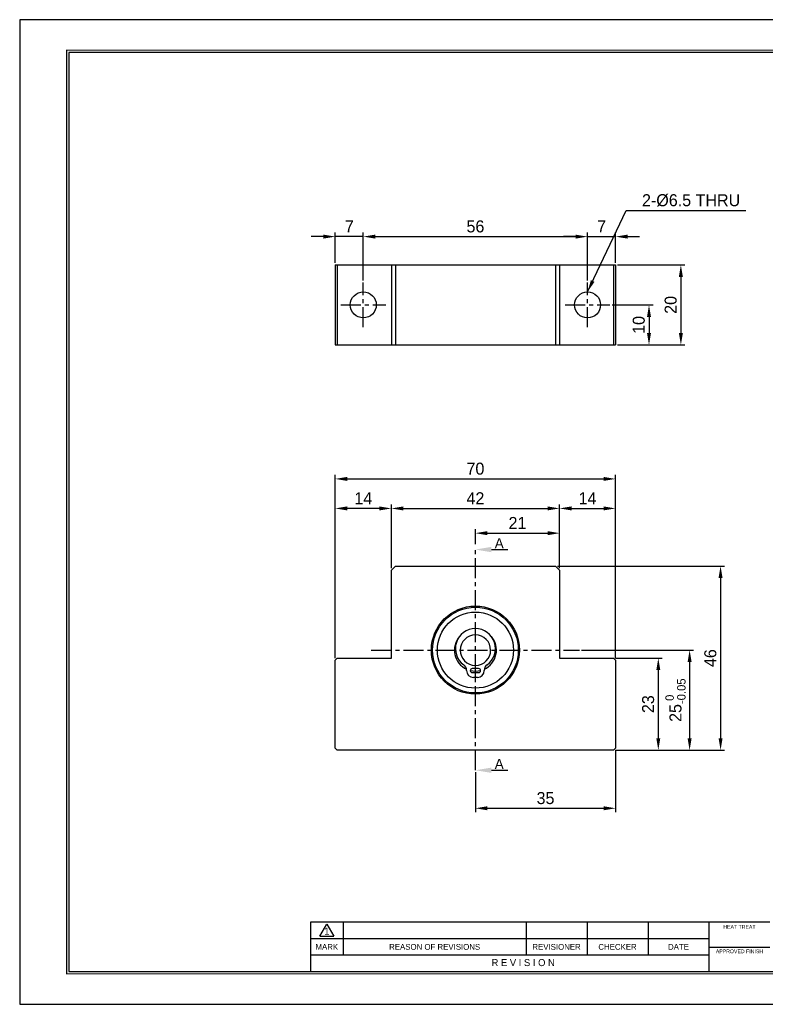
# Model space of a CAD drawing. Header units: millimetres. Extents: x 1195 to 1543, y 641 to 887.
# Tile 1 of 2: x 1195 to 1381, y 641 to 887. Entities that reach past the tile are written whole.
import ezdxf
from ezdxf.enums import TextEntityAlignment as Align

# ---------------------------------------------------------------- set-up
doc = ezdxf.new("R2010")
doc.units = ezdxf.units.MM
doc.linetypes.add('CENTER', pattern=[2, 1.25, -0.25, 0.25, -0.25])
for name, color, linetype in [('S1', 1, 'CENTER'), ('Z5', 7, 'Continuous'), ('Z7', 7, 'Continuous')]:
    doc.layers.add(name, color=color, linetype=linetype)
doc.dimstyles.new('S3', dxfattribs={"dimtxt": 3, "dimasz": 3, "dimexe": 1, "dimexo": 0.5, "dimgap": 1, "dimtad": 1, "dimdec": 3, "dimzin": 11, "dimdsep": 46, "dimtxsty": 'Standard', "dimcen": 0, "dimclrd": 5, "dimclre": 5, "dimclrt": 3, "dimadec": 0, "dimazin": 0, "dimtp": 4e-09, "dimtfac": 0.7, "dimtdec": 3, "dimtmove": 0, "dimatfit": 3, "dimfxl": 1.25, "dimtolj": 1, "dimtzin": 11, "dimarcsym": 0})

# ---------------------------------------------------------------- blocks, each defined once
blk = doc.blocks.new('*D33')
at = {"color": 5, "lineweight": -2, "ltscale": 4}
for p, q in [((1343.77, 727.19), (1355.44, 727.19)), ((1354.44, 724.19), (1354.44, 707.19)), ((1343.77, 704.19), (1355.44, 704.19))]:
    blk.add_line(p, q, dxfattribs=at)
at = {"color": 5}
for points in [[(1354.94, 724.19), (1353.94, 724.19), (1354.44, 727.19)], [(1353.94, 707.19), (1354.94, 707.19), (1354.44, 704.19)]]:
    blk.add_solid(points, dxfattribs=at)
at = {"layer": 'Defpoints', "color": 0}
for p in [(1343.27, 727.19), (1343.27, 704.19), (1354.44, 704.19)]:
    blk.add_point(p, dxfattribs=at)
at = {"color": 3, "insert": (1351.91, 715.69), "char_height": 3, "attachment_point": 5, "rotation": 90}
blk.add_mtext('\\A1;23', dxfattribs=at)
blk = doc.blocks.new('*D34')
at = {"color": 5, "lineweight": -2, "ltscale": 4}
for p, q in [((1335.27, 729.19), (1363.26, 729.19)), ((1362.26, 726.19), (1362.26, 707.19)), ((1343.77, 704.19), (1363.26, 704.19))]:
    blk.add_line(p, q, dxfattribs=at)
at = {"color": 5}
for points in [[(1362.76, 726.19), (1361.76, 726.19), (1362.26, 729.19)], [(1361.76, 707.19), (1362.76, 707.19), (1362.26, 704.19)]]:
    blk.add_solid(points, dxfattribs=at)
at = {"layer": 'Defpoints', "color": 0}
for p in [(1334.77, 729.19), (1343.27, 704.19), (1362.26, 704.19)]:
    blk.add_point(p, dxfattribs=at)
at = {"color": 3, "insert": (1358.73, 716.69), "char_height": 3, "attachment_point": 5, "rotation": 90}
blk.add_mtext('\\A1;25{\\H2.100000;\\S 0^ -0.05;}', dxfattribs=at)
blk = doc.blocks.new('*D35')
at = {"color": 5, "lineweight": -2, "ltscale": 4}
for p, q in [((1329.27, 750.19), (1370.99, 750.19)), ((1369.99, 747.19), (1369.99, 707.19)), ((1343.77, 704.19), (1370.99, 704.19))]:
    blk.add_line(p, q, dxfattribs=at)
at = {"color": 5}
for points in [[(1370.49, 747.19), (1369.49, 747.19), (1369.99, 750.19)], [(1369.49, 707.19), (1370.49, 707.19), (1369.99, 704.19)]]:
    blk.add_solid(points, dxfattribs=at)
at = {"layer": 'Defpoints', "color": 0}
for p in [(1328.77, 750.19), (1343.27, 704.19), (1369.99, 704.19)]:
    blk.add_point(p, dxfattribs=at)
at = {"color": 3, "insert": (1367.45, 727.19), "char_height": 3, "attachment_point": 5, "rotation": 90}
blk.add_mtext('\\A1;46', dxfattribs=at)
blk = doc.blocks.new('*D36')
at = {"color": 5, "lineweight": -2, "ltscale": 4}
for p, q in [((1308.77, 755.69), (1308.77, 759.4)), ((1311.77, 758.4), (1326.77, 758.4)), ((1329.77, 749.69), (1329.77, 759.4))]:
    blk.add_line(p, q, dxfattribs=at)
at = {"color": 5}
for points in [[(1311.77, 758.9), (1311.77, 757.9), (1308.77, 758.4)], [(1326.77, 757.9), (1326.77, 758.9), (1329.77, 758.4)]]:
    blk.add_solid(points, dxfattribs=at)
at = {"layer": 'Defpoints', "color": 0}
for p in [(1329.77, 758.4), (1308.77, 755.19), (1329.77, 749.19)]:
    blk.add_point(p, dxfattribs=at)
at = {"color": 3, "insert": (1319.27, 760.94), "char_height": 3, "attachment_point": 5}
blk.add_mtext('\\A1;21', dxfattribs=at)
blk = doc.blocks.new('*D37')
at = {"color": 5, "lineweight": -2, "ltscale": 4}
for p, q in [((1287.77, 749.69), (1287.77, 765.58)), ((1329.77, 749.69), (1329.77, 765.58)), ((1290.77, 764.58), (1326.77, 764.58))]:
    blk.add_line(p, q, dxfattribs=at)
at = {"color": 5}
for points in [[(1290.77, 765.08), (1290.77, 764.08), (1287.77, 764.58)], [(1326.77, 764.08), (1326.77, 765.08), (1329.77, 764.58)]]:
    blk.add_solid(points, dxfattribs=at)
at = {"layer": 'Defpoints', "color": 0}
for p in [(1329.77, 764.58), (1287.77, 749.19), (1329.77, 749.19)]:
    blk.add_point(p, dxfattribs=at)
at = {"color": 3, "insert": (1308.77, 767.12), "char_height": 3, "attachment_point": 5}
blk.add_mtext('\\A1;42', dxfattribs=at)
blk = doc.blocks.new('*D38')
at = {"color": 5, "lineweight": -2, "ltscale": 4}
for p, q in [((1329.77, 749.69), (1329.77, 765.58)), ((1343.77, 727.19), (1343.77, 765.58)), ((1332.77, 764.58), (1340.77, 764.58))]:
    blk.add_line(p, q, dxfattribs=at)
at = {"color": 5}
for points in [[(1332.77, 765.08), (1332.77, 764.08), (1329.77, 764.58)], [(1340.77, 764.08), (1340.77, 765.08), (1343.77, 764.58)]]:
    blk.add_solid(points, dxfattribs=at)
at = {"layer": 'Defpoints', "color": 0}
for p in [(1343.77, 764.58), (1329.77, 749.19), (1343.77, 726.69)]:
    blk.add_point(p, dxfattribs=at)
at = {"color": 3, "insert": (1336.77, 767.12), "char_height": 3, "attachment_point": 5}
blk.add_mtext('\\A1;14', dxfattribs=at)
blk = doc.blocks.new('*D39')
at = {"color": 5, "lineweight": -2, "ltscale": 4}
for p, q in [((1273.77, 727.19), (1273.77, 765.58)), ((1287.77, 749.69), (1287.77, 765.58)), ((1284.77, 764.58), (1276.77, 764.58))]:
    blk.add_line(p, q, dxfattribs=at)
at = {"color": 5}
for points in [[(1276.77, 765.08), (1276.77, 764.08), (1273.77, 764.58)], [(1284.77, 764.08), (1284.77, 765.08), (1287.77, 764.58)]]:
    blk.add_solid(points, dxfattribs=at)
at = {"layer": 'Defpoints', "color": 0}
for p in [(1273.77, 764.58), (1287.77, 749.19), (1273.77, 726.69)]:
    blk.add_point(p, dxfattribs=at)
at = {"color": 3, "insert": (1280.77, 767.12), "char_height": 3, "attachment_point": 5}
blk.add_mtext('\\A1;14', dxfattribs=at)
blk = doc.blocks.new('*D40')
at = {"color": 5, "lineweight": -2, "ltscale": 4}
for p, q in [((1273.77, 727.19), (1273.77, 772.95)), ((1343.77, 727.19), (1343.77, 772.95)), ((1276.77, 771.95), (1340.77, 771.95))]:
    blk.add_line(p, q, dxfattribs=at)
at = {"color": 5}
for points in [[(1276.77, 772.45), (1276.77, 771.45), (1273.77, 771.95)], [(1340.77, 771.45), (1340.77, 772.45), (1343.77, 771.95)]]:
    blk.add_solid(points, dxfattribs=at)
at = {"layer": 'Defpoints', "color": 0}
for p in [(1343.77, 771.95), (1273.77, 726.69), (1343.77, 726.69)]:
    blk.add_point(p, dxfattribs=at)
at = {"color": 3, "insert": (1308.77, 774.49), "char_height": 3, "attachment_point": 5}
blk.add_mtext('\\A1;70', dxfattribs=at)
blk = doc.blocks.new('*D41')
at = {"color": 5, "lineweight": -2, "ltscale": 4}
for p, q in [((1343.77, 704.19), (1343.77, 688.69)), ((1308.77, 698.69), (1308.77, 688.69)), ((1311.77, 689.69), (1340.77, 689.69))]:
    blk.add_line(p, q, dxfattribs=at)
at = {"color": 5}
for points in [[(1311.77, 690.19), (1311.77, 689.19), (1308.77, 689.69)], [(1340.77, 689.19), (1340.77, 690.19), (1343.77, 689.69)]]:
    blk.add_solid(points, dxfattribs=at)
at = {"layer": 'Defpoints', "color": 0}
for p in [(1343.77, 704.69), (1308.77, 699.19), (1343.77, 689.69)]:
    blk.add_point(p, dxfattribs=at)
at = {"color": 3, "insert": (1326.27, 692.22), "char_height": 3, "attachment_point": 5}
blk.add_mtext('\\A1;35', dxfattribs=at)
blk = doc.blocks.new('*D42')
at = {"color": 5, "lineweight": -2, "ltscale": 4}
for p, q in [((1270.77, 832.46), (1267.77, 832.46)), ((1273.77, 825.91), (1273.77, 833.46)), ((1280.77, 832.46), (1273.77, 832.46)), ((1280.77, 821.52), (1280.77, 833.46)), ((1283.77, 832.46), (1286.77, 832.46))]:
    blk.add_line(p, q, dxfattribs=at)
at = {"color": 5}
for points in [[(1270.77, 831.96), (1270.77, 832.96), (1273.77, 832.46)], [(1283.77, 832.96), (1283.77, 831.96), (1280.77, 832.46)]]:
    blk.add_solid(points, dxfattribs=at)
at = {"layer": 'Defpoints', "color": 0}
for p in [(1273.77, 832.46), (1273.77, 825.41), (1280.77, 821.02)]:
    blk.add_point(p, dxfattribs=at)
at = {"color": 3, "insert": (1277.27, 835), "char_height": 3, "attachment_point": 5}
blk.add_mtext('\\A1;7', dxfattribs=at)
blk = doc.blocks.new('*D43')
at = {"color": 5, "lineweight": -2, "ltscale": 4}
for p, q in [((1280.77, 821.52), (1280.77, 833.46)), ((1283.77, 832.46), (1333.77, 832.46)), ((1336.77, 821.52), (1336.77, 833.46))]:
    blk.add_line(p, q, dxfattribs=at)
at = {"color": 5}
for points in [[(1283.77, 832.96), (1283.77, 831.96), (1280.77, 832.46)], [(1333.77, 831.96), (1333.77, 832.96), (1336.77, 832.46)]]:
    blk.add_solid(points, dxfattribs=at)
at = {"layer": 'Defpoints', "color": 0}
for p in [(1336.77, 832.46), (1280.77, 821.02), (1336.77, 821.02)]:
    blk.add_point(p, dxfattribs=at)
at = {"color": 3, "insert": (1308.77, 835), "char_height": 3, "attachment_point": 5}
blk.add_mtext('\\A1;56', dxfattribs=at)
blk = doc.blocks.new('*D44')
at = {"color": 5, "lineweight": -2, "ltscale": 4}
for p, q in [((1333.77, 832.46), (1330.77, 832.46)), ((1336.77, 821.52), (1336.77, 833.46)), ((1336.77, 832.46), (1343.77, 832.46)), ((1343.77, 825.91), (1343.77, 833.46)), ((1346.77, 832.46), (1349.77, 832.46))]:
    blk.add_line(p, q, dxfattribs=at)
at = {"color": 5}
for points in [[(1333.77, 831.96), (1333.77, 832.96), (1336.77, 832.46)], [(1346.77, 832.96), (1346.77, 831.96), (1343.77, 832.46)]]:
    blk.add_solid(points, dxfattribs=at)
at = {"layer": 'Defpoints', "color": 0}
for p in [(1343.77, 832.46), (1343.77, 825.41), (1336.77, 821.02)]:
    blk.add_point(p, dxfattribs=at)
at = {"color": 3, "insert": (1340.27, 835), "char_height": 3, "attachment_point": 5}
blk.add_mtext('\\A1;7', dxfattribs=at)
blk = doc.blocks.new('*D45')
at = {"color": 5, "lineweight": -2, "ltscale": 4}
for p, q in [((1342.88, 815.41), (1353.12, 815.41)), ((1352.12, 812.41), (1352.12, 808.41)), ((1344.27, 805.41), (1353.12, 805.41))]:
    blk.add_line(p, q, dxfattribs=at)
at = {"color": 5}
for points in [[(1352.62, 812.41), (1351.62, 812.41), (1352.12, 815.41)], [(1351.62, 808.41), (1352.62, 808.41), (1352.12, 805.41)]]:
    blk.add_solid(points, dxfattribs=at)
at = {"layer": 'Defpoints', "color": 0}
for p in [(1342.38, 815.41), (1343.77, 805.41), (1352.12, 805.41)]:
    blk.add_point(p, dxfattribs=at)
at = {"color": 3, "insert": (1349.57, 810.41), "char_height": 3, "attachment_point": 5, "rotation": 90}
blk.add_mtext('\\A1;10', dxfattribs=at)
blk = doc.blocks.new('*D46')
at = {"color": 5, "lineweight": -2, "ltscale": 4}
for p, q in [((1344.27, 825.41), (1361.08, 825.41)), ((1360.08, 822.41), (1360.08, 808.41)), ((1344.27, 805.41), (1361.08, 805.41))]:
    blk.add_line(p, q, dxfattribs=at)
at = {"color": 5}
for points in [[(1360.58, 822.41), (1359.58, 822.41), (1360.08, 825.41)], [(1359.58, 808.41), (1360.58, 808.41), (1360.08, 805.41)]]:
    blk.add_solid(points, dxfattribs=at)
at = {"layer": 'Defpoints', "color": 0}
for p in [(1343.77, 825.41), (1343.77, 805.41), (1360.08, 805.41)]:
    blk.add_point(p, dxfattribs=at)
at = {"color": 3, "insert": (1357.54, 815.41), "char_height": 3, "attachment_point": 5, "rotation": 90}
blk.add_mtext('\\A1;20', dxfattribs=at)
blk = doc.blocks.new('란표제')
at = {"layer": 'Z5', "ltscale": 0.5}
blk.add_line((62, 17.5), (62, 7), dxfattribs=at)
at = {"layer": 'Z7', "color": 0}
for p, q in [((297, 210), (0, 210)), ((0, 210), (0, 0)), ((0, 0), (297, 0))]:
    blk.add_line(p, q, dxfattribs=at)
at = {"layer": 'Z7'}
for p, q in [((160, 17.5), (62, 17.5)), ((64, 14.51), (65.5, 17.1)), ((65.5, 17.1), (67, 14.51)), ((69, 17.5), (69, 10.5)), ((108, 17.5), (108, 10.5)), ((121, 17.5), (121, 10.5)), ((134, 17.5), (134, 10.5)), ((147, 17.5), (147, 7)), ((147, 14), (62, 14)), ((64, 14.51), (67, 14.51)), ((147, 10.5), (62, 10.5)), ((147, 12.2), (160, 12.2))]:
    blk.add_line(p, q, dxfattribs=at)
at = {"layer": 'Z7', "const_width": 0.25}
blk.add_lwpolyline([(290.5, 6.5), (290.5, 203.5), (10, 203.5), (10, 6.5)], close=True, dxfattribs=at)
at = {"layer": 'Z7'}
blk.add_lwpolyline([(290, 7), (290, 203), (10.5, 203), (10.5, 7)], close=True, dxfattribs=at)
at = {"layer": 'Z5', "ltscale": 0.5}
for tag, p, height in [('TITLE', (237.17, 24.41), 2.5), ('도번', (251.18, 15.64), 2.5), ('SCALE', (253.78, 9.55), 1.2), ('DATE', (277.02, 9.51), 1.2)]:
    blk.add_attdef(tag, p, '', height=height, dxfattribs=at)
at = {"layer": 'Z7'}
for s, height, p in [('HEAT TREAT', 0.8, (153.5, 16.5)), ('1', 1.5, (65.5, 15.61)), ('MARK', 1.25, (65.5, 12.25)), ('REASON OF REVISIONS', 1.25, (88.5, 12.25)), ('REVISIONER', 1.25, (114.5, 12.25)), ('CHECKER', 1.25, (127.5, 12.25)), ('DATE', 1.25, (140.5, 12.25)), ('APPROVED FINISH', 0.8, (153.5, 11.3)), ('R E V I S I O N', 1.5, (107.38, 8.9))]:
    blk.add_text(s, height=height, dxfattribs=at).set_placement(p, align=Align.MIDDLE_CENTER)
for tag, p in [('필렛', (179.25, 10.9)), ('모따기', (179.25, 8.3))]:
    blk.add_attdef(tag, text='', height=1.15, dxfattribs=at).set_placement(p, align=Align.MIDDLE_LEFT)

msp = doc.modelspace()

# ---------------------------------------------------------------- linework, layer by layer
for p, q in [((1273.771, 825.4135), (1273.771, 805.4135)), ((1273.771, 825.4135), (1274.271, 825.4135)), ((1274.271, 825.4135), (1274.271, 805.4135)), ((1274.271, 825.4135), (1287.771, 825.4135)), ((1287.771, 825.4135), (1287.771, 805.4135)), ((1287.771, 825.4135), (1288.771, 825.4135)), ((1288.771, 825.4135), (1288.771, 805.4135)), ((1288.771, 825.4135), (1328.771, 825.4135)), ((1328.771, 825.4135), (1328.771, 805.4135)), ((1328.771, 825.4135), (1329.771, 825.4135)), ((1329.771, 825.4135), (1329.771, 805.4135)), ((1329.771, 825.4135), (1343.271, 825.4135)), ((1343.271, 825.4135), (1343.271, 805.4135)), ((1343.271, 825.4135), (1343.771, 825.4135)), ((1343.771, 825.4135), (1343.771, 805.4135)), ((1273.771, 805.4135), (1274.271, 805.4135)), ((1274.271, 805.4135), (1287.771, 805.4135)), ((1287.771, 805.4135), (1288.771, 805.4135)), ((1288.771, 805.4135), (1328.771, 805.4135)), ((1328.771, 805.4135), (1329.771, 805.4135)), ((1329.771, 805.4135), (1343.271, 805.4135)), ((1343.271, 805.4135), (1343.771, 805.4135)), ((1287.771, 749.1869), (1288.771, 750.1869)), ((1288.771, 750.1869), (1328.771, 750.1869)), ((1328.771, 750.1869), (1329.771, 749.1869)), ((1287.771, 727.1869), (1287.771, 749.1869)), ((1329.771, 749.1869), (1329.771, 727.1869)), ((1273.771, 726.6869), (1274.271, 727.1869)), ((1273.771, 704.6869), (1273.771, 726.6869)), ((1274.271, 727.1869), (1287.771, 727.1869)), ((1329.771, 727.1869), (1343.271, 727.1869)), ((1343.271, 727.1869), (1343.771, 726.6869)), ((1343.771, 726.6869), (1343.771, 704.6869)), ((1306.571, 724.0869), (1306.571, 724.139)), ((1308.746, 724.5869), (1307.971, 724.5869)), ((1307.971, 723.5869), (1308.746, 723.5869)), ((1308.746, 725.387), (1308.746, 724.5869)), ((1308.746, 723.5869), (1308.746, 722.3869)), ((1308.796, 724.5869), (1308.796, 725.387)), ((1309.571, 724.5869), (1308.796, 724.5869)), ((1308.796, 722.3869), (1308.796, 723.5869)), ((1308.796, 723.5869), (1309.571, 723.5869)), ((1310.971, 724.139), (1310.971, 724.0869)), ((1308.746, 722.3869), (1308.271, 722.3869)), ((1309.271, 722.3869), (1308.796, 722.3869)), ((1274.271, 704.1869), (1273.771, 704.6869)), ((1343.271, 704.1869), (1274.271, 704.1869)), ((1343.771, 704.6869), (1343.271, 704.1869))]:
    msp.add_line(p, q)
at = {"color": 5, "ltscale": 5}
for p, q in [((1312.771, 754.3048), (1316.8438, 754.3048)), ((1312.771, 699.1869), (1316.8438, 699.1869))]:
    msp.add_line(p, q, dxfattribs=at)
for centre, radius in [((1280.771, 815.4135), 3.25), ((1336.771, 815.4135), 3.25), ((1308.771, 729.1869), 11), ((1308.771, 729.1869), 10.7), ((1308.771, 729.1869), 9.5)]:
    msp.add_circle(centre, radius)
for centre, radius, start, end in [((1308.771, 729.5869), 5, 305.597645, 234.402355), ((1308.771, 729.1869), 3.8, 270.376949, 269.623051), ((1308.771, 729.1869), 5.25, 139.592898, 244.919486), ((1308.771, 729.1869), 5.25, 295.080514, 40.407102), ((1304.871, 724.139), 1.7, 0, 54.402355), ((1312.671, 724.139), 1.7, 125.597645, 180), ((1308.271, 724.0869), 1.7, 180, 270), ((1307.971, 724.0869), 0.5, 90, 270), ((1308.771, 729.1869), 5.25, 255.665374, 284.334626), ((1309.271, 724.0869), 1.7, 270, 0), ((1309.571, 724.0869), 0.5, 270, 90)]:
    msp.add_arc(centre, radius, start, end)
for points in [[(1312.771, 754.9715), (1312.771, 753.6381), (1308.771, 754.3048)], [(1312.771, 699.8536), (1312.771, 698.5203), (1308.771, 699.1869)]]:
    msp.add_solid(points, dxfattribs=at)
at = {"layer": 'S1', "ltscale": 4}
for p, q in [((1280.771, 809.807), (1280.771, 821.02)), ((1336.771, 809.807), (1336.771, 821.02)), ((1275.1645, 815.4135), (1286.3775, 815.4135)), ((1331.1645, 815.4135), (1342.3775, 815.4135)), ((1308.771, 699.1869), (1308.771, 755.1869)), ((1282.771, 729.1869), (1334.771, 729.1869))]:
    msp.add_line(p, q, dxfattribs=at)

# ---------------------------------------------------------------- block references
at = {"ltscale": 5, "xscale": 1.170964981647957, "yscale": 1.170964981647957, "zscale": 1.170964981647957}
msp.add_blockref('란표제', (1194.9588, 640.7348), dxfattribs=at)

# ---------------------------------------------------------------- texts
at = {"color": 3, "ltscale": 4, "insert": (1350.3754, 839.9432), "char_height": 3, "attachment_point": 7}
msp.add_mtext('2-%%c6.5 THRU', dxfattribs=at)
at = {"color": 3, "ltscale": 0.5, "char_height": 2.5, "attachment_point": 9}
for insert in [(1315.8259, 754.6371), (1315.8259, 699.5193)]:
    msp.add_mtext('\\A1;A', dxfattribs=dict(at, insert=insert))

# ---------------------------------------------------------------- dimensions: what is measured, and where the dimension line sits
at = {"ltscale": 4}
for base, p1, p2, picture, middle in [((1273.771, 832.4606), (1280.771, 821.02), (1273.771, 825.4135), '*D42', (1277.271, 834.9985)), ((1336.771, 832.4606), (1280.771, 821.02), (1336.771, 821.02), '*D43', (1308.771, 834.9985)), ((1343.771, 832.4606), (1336.771, 821.02), (1343.771, 825.4135), '*D44', (1340.271, 834.9985)), ((1343.771, 771.9451), (1273.771, 726.6869), (1343.771, 726.6869), '*D40', (1308.771, 774.4851)), ((1273.771, 764.58), (1287.771, 749.1869), (1273.771, 726.6869), '*D39', (1280.771, 767.122)), ((1329.771, 764.58), (1287.771, 749.1869), (1329.771, 749.1869), '*D37', (1308.771, 767.12)), ((1343.771, 764.58), (1329.771, 749.1869), (1343.771, 726.6869), '*D38', (1336.771, 767.122)), ((1329.771, 758.3994), (1308.771, 755.1869), (1329.771, 749.1869), '*D36', (1319.271, 760.9414)), ((1343.771, 689.6861), (1308.771, 699.1869), (1343.771, 704.6869), '*D41', (1326.271, 692.2241))]:
    dim = msp.add_linear_dim(base=base, p1=p1, p2=p2, dimstyle='S3', dxfattribs=at)
    dim.commit()
    dim.dimension.update_dxf_attribs({"geometry": picture, "text_midpoint": middle})
for base, p1, p2, picture, middle in [((1360.0798, 805.4135), (1343.771, 825.4135), (1343.771, 805.4135), '*D46', (1357.5418, 815.4135)), ((1352.1155, 805.4135), (1342.3775, 815.4135), (1343.771, 805.4135), '*D45', (1349.5735, 810.4135)), ((1369.9905, 704.1869), (1328.771, 750.1869), (1343.271, 704.1869), '*D35', (1367.4505, 727.1869)), ((1354.4445, 704.1869), (1343.271, 727.1869), (1343.271, 704.1869), '*D33', (1351.9065, 715.6869))]:
    dim = msp.add_linear_dim(base=base, p1=p1, p2=p2, angle=90, dimstyle='S3', dxfattribs=at)
    dim.commit()
    dim.dimension.update_dxf_attribs({"geometry": picture, "text_midpoint": middle})
dim = msp.add_linear_dim(base=(1362.2648, 704.1869), p1=(1334.771, 729.1869), p2=(1343.271, 704.1869), angle=90, dimstyle='S3', override={"dimgap": 1, "dimtol": 1, "dimlim": 0, "dimtp": 0, "dimtm": 0.05}, dxfattribs=at)
dim.commit()
dim.dimension.update_dxf_attribs({"geometry": '*D34', "text_midpoint": (1358.7257, 716.6869)})

# ---------------------------------------------------------------- leaders
at = {"ltscale": 4, "annotation_type": 0, "has_hookline": 1, "hookline_direction": 0, "text_width": 25.9494}
msp.add_leader([(1336.771, 818.6635), (1346.3754, 838.9432), (1349.3754, 838.9432)], dimstyle='S3', dxfattribs=at)

doc.saveas('drawing.dxf')
